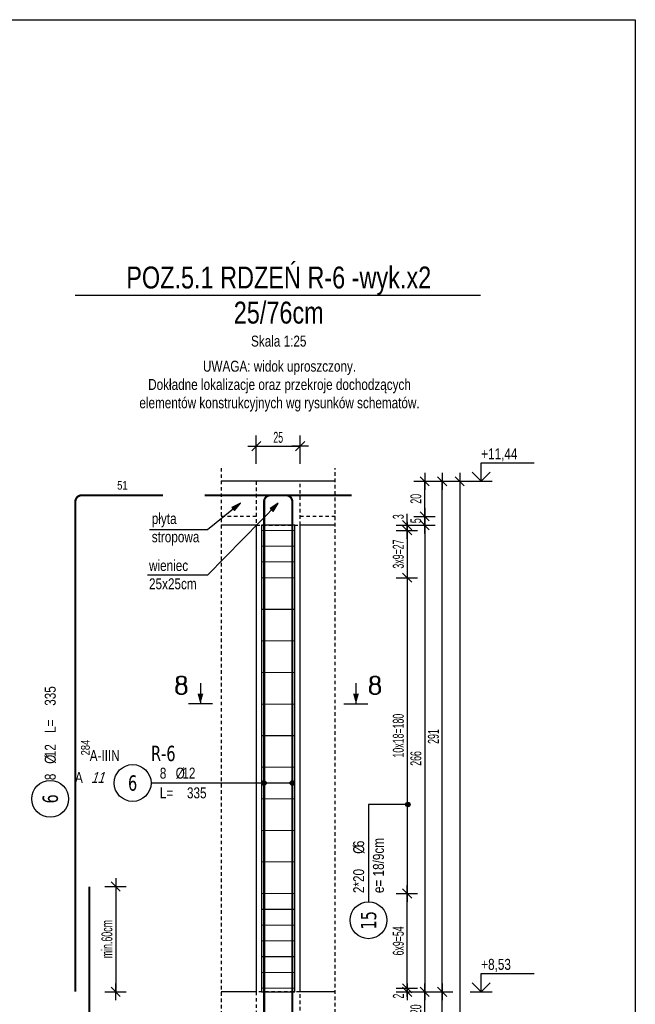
# Model space of a CAD drawing. Header units: millimetres. Extents: x 11988 to 14650, y -1596 to 604.
# Tile 35 of 38: x 13638 to 13989, y 43 to 604. Entities that reach past the tile are written whole.
import ezdxf
from ezdxf.enums import TextEntityAlignment as Align

# ---------------------------------------------------------------- set-up
doc = ezdxf.new("R2010")
doc.units = ezdxf.units.MM
doc.header["$LTSCALE"] = 10
doc.linetypes.add('MP', pattern=[0.36, 0.2, -0.16])
for name, color, linetype in [('BA_txg', 3, 'Continuous'), ('BA_wic', 1, 'Continuous'), ('BA_wis', 2, 'Continuous'), ('BA_wym', 1, 'Continuous'), ('BZ_kot', 7, 'Continuous'), ('BZ_odn', 1, 'Continuous'), ('BZ_opi1', 7, 'Continuous'), ('BZ_opi2', 4, 'Continuous'), ('BZ_opi3', 30, 'Continuous'), ('BZ_opi4', 53, 'Continuous'), ('BZ_P_roz', 11, 'Continuous'), ('BZ_P_wid', 3, 'Continuous'), ('BZ_P_wyc', 134, 'Continuous'), ('BZ_sym', 7, 'Continuous'), ('BZ_txg', 3, 'Continuous'), ('BZ_txs', 2, 'Continuous'), ('BZ_wym', 1, 'Continuous')]:
    doc.layers.add(name, color=color, linetype=linetype)
for name, color, linetype, plot in [('BZ_obroz', 137, 'Continuous', False), ('BZ_obw', 230, 'Continuous', False), ('BZ_pom', 6, 'Continuous', False)]:
    doc.layers.add(name, color=color, linetype=linetype, plot=plot)
doc.styles.add('BIKTBG', font='tahoma.ttf', dxfattribs={"width": 0.85})
doc.styles.add('BIKTC', font='bikromsw.shx', dxfattribs={"width": 0.85})
doc.styles.add('BIKTG', font='bikromsw.shx', dxfattribs={"width": 0.85})
doc.styles.add('BIKTS', font='bikromsw.shx', dxfattribs={"width": 0.8})
doc.styles.add('BIKWYM', font='bikromsw.shx', dxfattribs={"width": 0.6})
doc.styles.add('ROMANC', font='ROMANC.SHX')
doc.dimstyles.new('BA_KR_25_cm', dxfattribs={"dimscale": 0.25, "dimtxt": 25, "dimasz": 1.666667, "dimexe": 24, "dimexo": 0, "dimgap": 0, "dimtad": 0, "dimdec": 1, "dimrnd": 0.5, "dimzin": 9, "dimdsep": 46, "dimtxsty": 'BIKWYM', "dimblk": 'WYM-KR', "dimcen": 0, "dimdle": 20, "dimclrd": 256, "dimclre": 256, "dimclrt": 2, "dimadec": 0, "dimazin": 0, "dimtfac": 0.033333, "dimtdec": 1, "dimtmove": 0, "dimatfit": 3, "dimldrblk": 'WYM-KR', "dimfxl": 25, "dimfxlon": 1, "dimtvp": 0.8, "dimtolj": 1, "dimarcsym": 0})
doc.dimstyles.new('BZ_KP_25_cm', dxfattribs={"dimscale": 0.25, "dimtxt": 25, "dimasz": 1.666667, "dimexe": 24, "dimexo": 0, "dimgap": 0, "dimtad": 0, "dimdec": 1, "dimrnd": 0.5, "dimzin": 9, "dimdsep": 46, "dimtxsty": 'BIKWYM', "dimblk": 'WYM-KR', "dimblk1": 'WYM-KP', "dimblk2": 'WYM-KP', "dimsah": 1, "dimcen": 0, "dimdle": 20, "dimclrd": 256, "dimclre": 256, "dimclrt": 7, "dimadec": 0, "dimazin": 0, "dimtfac": 0.033333, "dimtdec": 1, "dimtmove": 0, "dimatfit": 3, "dimldrblk": 'WYM-KP', "dimfxl": 1, "dimtvp": 0.8, "dimtolj": 1, "dimarcsym": 0})
doc.dimstyles.new('BZ_KR_25_cm', dxfattribs={"dimscale": 0.25, "dimtxt": 25, "dimasz": 1.666667, "dimexe": 24, "dimexo": 0, "dimgap": 0, "dimtad": 0, "dimdec": 1, "dimrnd": 0.5, "dimzin": 9, "dimdsep": 46, "dimtxsty": 'BIKWYM', "dimblk": 'WYM-KR', "dimcen": 0, "dimdle": 20, "dimclrd": 256, "dimclre": 256, "dimclrt": 2, "dimadec": 0, "dimazin": 0, "dimtfac": 0.033333, "dimtdec": 1, "dimtmove": 0, "dimatfit": 3, "dimldrblk": 'WYM-KR', "dimfxl": 25, "dimfxlon": 1, "dimtvp": 0.8, "dimtolj": 1, "dimarcsym": 0})
doc.dimstyles.new('BZ_ST_25_cm', dxfattribs={"dimscale": 0.25, "dimtxt": 25, "dimasz": 1.666667, "dimexe": 24, "dimexo": 0, "dimgap": 0, "dimtad": 0, "dimdec": 1, "dimrnd": 0.5, "dimdsep": 46, "dimtxsty": 'BIKWYM', "dimblk": 'WYM-ST', "dimcen": 0, "dimdle": 20, "dimclrd": 256, "dimclre": 256, "dimclrt": 7, "dimadec": 0, "dimazin": 0, "dimtfac": 0.033333, "dimtdec": 1, "dimtix": 1, "dimtmove": 2, "dimatfit": 3, "dimldrblk": 'WYM-ST', "dimfxl": 1, "dimtvp": 0.8, "dimtolj": 1, "dimtzin": 0, "dimarcsym": 0})

# ---------------------------------------------------------------- blocks, each defined once
blk = doc.blocks.new('eoprz')
blk = doc.blocks.new('ST2')
blk.add_line((13.77, 0), (0, 0))
blk.add_solid([(6.84, -1.95), (6.84, 1.95), (0, 0)])
blk = doc.blocks.new('eprzh')
blk.add_line((-47.9, 0), (47.9, 0))
at = {"xscale": 6, "yscale": 6, "zscale": 6, "rotation": 90}
blk.add_blockref('ST2', (0, 0), dxfattribs=at)
at = {"style": 'ROMANC'}
blk.add_attdef('PRZ', text='', height=70, dxfattribs=at).set_placement((76, 39.4), align=Align.CENTER)
blk = doc.blocks.new('WYM-ST')
blk.add_hatch(color=256).paths.add_polyline_path([(-13, 2.9), (0, 0), (-13, -2.9)])
blk.add_lwpolyline([(0, 0), (-13, 2.9), (-13, -2.9), (0, 0)])
blk = doc.blocks.new('WYM-KP')
blk.add_hatch(color=256).paths.add_polyline_path([(3, 0, 1), (-3, 0, 1)])
blk.add_circle((0, 0), 3)
blk = doc.blocks.new('WYM-KR')
at = {"linetype": 'ByBlock'}
blk.add_line((11.52, 0), (-11.52, 0), dxfattribs=at)
at = {"color": 7, "linetype": 'ByBlock'}
blk.add_line((6.24, 6.24), (-6.24, -6.24), dxfattribs=at)
blk = doc.blocks.new('bik_BlkOpPret', base_point=(608.5, -87.83))
at = {"layer": 'BZ_opi1', "style": 'BIKTS', "width": 0.8}
for tag, p in [('SZTUK', (567.31, -85.33)), ('PRZEDR_FI', (581.12, -85.33)), ('PRZEKROJ', (584.93, -85.33)), ('PRZEDR_L', (567.31, -96.58)), ('DLUGOSC', (582.78, -96.58)), ('UWAGA', (567.31, -105.33))]:
    blk.add_attdef(tag, p, '', height=6.25, dxfattribs=at)
at = {"layer": 'BZ_opi2', "style": 'BIKTBG', "width": 0.8}
blk.add_attdef('NUMER', text='', height=8.75, dxfattribs=at).set_placement((551.81, -87.83), align=Align.MIDDLE_CENTER)
at = {"layer": 'BZ_pom', "width": 0.8}
for tag, p, height, style in [('POZYCJA', (562.31, -75.33), 8.75, 'BIKTBG'), ('GATUNEK', (526.97, -75.33), 6.25, 'BIKTS'), ('METODA_L', (520.17, -87.83), 6.25, 'BIKTS'), ('EURO_KOD', (529.45, -87.83), 6.25, 'BIKTS')]:
    blk.add_attdef(tag, p, '', height=height, dxfattribs=dict(at, style=style))
at = {"layer": 'BZ_wym', "width": 0.8}
for tag, p, height, style, flags in [('PRZEDR_NR', (567.31, -114.71), 8.75, 'BIKTBG', 1), ('PRZEDR_SZT', (567.31, -124.08), 6.25, 'BIKTS', 1), ('TYP_PRETA', (567.31, -133.46), 6.25, 'BIKTS', 3), ('EURO_KOD_SEGMENTY', (580.88, -142.83), 6.25, 'BIKTS', 3), ('HAK_1', (567.31, -152.21), 6.25, 'BIKTS', 3), ('HAK_2', (567.31, -161.58), 6.25, 'BIKTS', 3), ('ID', (567.31, -170.96), 6.25, 'BIKTS', 3), ('ID_C', (567.31, -180.33), 6.25, 'BIKTS', 3), ('b_atr_0', (567.31, -189.71), 6.25, 'BIKTS', 3)]:
    blk.add_attdef(tag, p, '', height=height, dxfattribs=dict(at, style=style, flags=flags))
blk = doc.blocks.new('bik_BlkOpPretW', base_point=(917.65, 307.46))
at = {"layer": 'BZ_opi2', "style": 'BIKTBG', "width": 0.8}
blk.add_attdef('NUMER', text='', height=8.75, dxfattribs=at).set_placement((933.15, 307.46), align=Align.MIDDLE_CENTER)
at = {"layer": 'BZ_opi4', "style": 'BIKTS', "width": 0.8}
for tag, p in [('SZTUK', (943.38, 304.33)), ('PRZEDR_FI', (952.43, 304.33)), ('PRZEKROJ', (956.24, 304.33)), ('PRZEDR_L', (970.04, 304.33)), ('DLUGOSC', (985.52, 304.33))]:
    blk.add_attdef(tag, p, '', height=6.25, dxfattribs=at)
at = {"layer": 'BZ_pom', "width": 0.8}
for tag, p, height, style, flags in [('POZYCJA', (943.38, 294.96), 8.75, 'BIKTBG', 3), ('GATUNEK', (943.38, 285.58), 6.25, 'BIKTS', 1), ('METODA_L', (943.38, 266.83), 6.25, 'BIKTS', 3)]:
    blk.add_attdef(tag, p, '', height=height, dxfattribs=dict(at, style=style, flags=flags))
at = {"layer": 'BZ_wym', "width": 0.8}
for tag, p, height, style, flags in [('UWAGA', (943.38, 276.21), 6.25, 'BIKTS', 1), ('TYP_PRETA', (943.38, 257.46), 6.25, 'BIKTS', 3), ('PRZEDR_NR', (943.38, 248.08), 8.75, 'BIKTBG', 1), ('PRZEDR_SZT', (943.38, 238.71), 6.25, 'BIKTS', 1), ('EURO_KOD', (943.38, 229.33), 6.25, 'BIKTS', 3), ('EURO_KOD_SEGMENTY', (956.95, 229.33), 6.25, 'BIKTS', 3), ('HAK_1', (943.38, 219.96), 6.25, 'BIKTS', 3), ('HAK_2', (943.38, 210.58), 6.25, 'BIKTS', 3), ('ID', (943.38, 201.21), 6.25, 'BIKTS', 3), ('ID_C', (943.38, 191.83), 6.25, 'BIKTS', 3), ('b_atr_0', (943.38, 182.46), 6.25, 'BIKTS', 3)]:
    blk.add_attdef(tag, p, '', height=height, dxfattribs=dict(at, style=style, flags=flags))
blk = doc.blocks.new('*D333')
at = {"layer": 'BA_wym', "lineweight": -2}
for p, q in [((13686.62, 109.66), (13698.87, 109.66)), ((13692.87, 109.24), (13692.87, 50.08)), ((13686.62, 49.66), (13698.87, 49.66))]:
    blk.add_line(p, q, dxfattribs=at)
at = {"layer": 'Defpoints', "color": 0}
for p in [(13677.87, 109.66), (13669.87, 49.66), (13692.87, 49.66)]:
    blk.add_point(p, dxfattribs=at)
at = {"layer": 'BA_wym', "lineweight": -2, "xscale": 0.4166666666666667, "yscale": 0.4166666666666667, "zscale": 0.4166666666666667}
for p, rotation in [((13692.87, 109.66), 90), ((13692.87, 49.66), 270)]:
    blk.add_blockref('WYM-KR', p, dxfattribs=dict(at, rotation=rotation))
at = {"layer": 'BA_wym', "color": 2, "insert": (13687.87, 79.66), "char_height": 6.25, "attachment_point": 5, "rotation": 90, "style": 'BIKWYM'}
blk.add_mtext('\\A1;min.60cm', dxfattribs=at)
blk = doc.blocks.new('*D353')
at = {"layer": 'BA_wym', "lineweight": -2}
for p, q in [((13852.75, 51.66), (13865, 51.66)), ((13859, 52.08), (13859, 52.49)), ((13859, 51.66), (13859, 49.66)), ((13852.75, 49.66), (13865, 49.66)), ((13859, 49.24), (13859, 45.49))]:
    blk.add_line(p, q, dxfattribs=at)
at = {"layer": 'Defpoints', "color": 0}
for p in [(13795, 51.66), (13818, 49.66), (13859, 49.66)]:
    blk.add_point(p, dxfattribs=at)
at = {"layer": 'BA_wym', "lineweight": -2, "xscale": 0.4166666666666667, "yscale": 0.4166666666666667, "zscale": 0.4166666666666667}
for p, rotation in [((13859, 51.66), 270), ((13859, 49.66), 90)]:
    blk.add_blockref('WYM-KR', p, dxfattribs=dict(at, rotation=rotation))
at = {"layer": 'BA_wym', "color": 2, "insert": (13854, 47.16), "char_height": 6.25, "attachment_point": 5, "rotation": 90, "style": 'BIKWYM'}
blk.add_mtext('\\A1;2', dxfattribs=at)
blk = doc.blocks.new('*D354')
at = {"layer": 'BA_wym', "lineweight": -2}
for p, q in [((13852.75, 105.66), (13865, 105.66)), ((13859, 52.08), (13859, 105.24)), ((13852.75, 51.66), (13865, 51.66))]:
    blk.add_line(p, q, dxfattribs=at)
at = {"layer": 'Defpoints', "color": 0}
for p in [(13795, 105.66), (13859, 105.66), (13795, 51.66)]:
    blk.add_point(p, dxfattribs=at)
at = {"layer": 'BA_wym', "lineweight": -2, "xscale": 0.4166666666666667, "yscale": 0.4166666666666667, "zscale": 0.4166666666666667}
for p, rotation in [((13859, 105.66), 90), ((13859, 51.66), 270)]:
    blk.add_blockref('WYM-KR', p, dxfattribs=dict(at, rotation=rotation))
at = {"layer": 'BA_wym', "color": 2, "insert": (13854, 78.66), "char_height": 6.25, "attachment_point": 5, "rotation": 90, "style": 'BIKWYM'}
blk.add_mtext('\\A1;6x9=54', dxfattribs=at)
blk = doc.blocks.new('*D355')
at = {"layer": 'BA_wym', "lineweight": -2}
for p, q in [((13852.75, 285.66), (13865, 285.66)), ((13859, 285.24), (13859, 106.08)), ((13852.75, 105.66), (13865, 105.66))]:
    blk.add_line(p, q, dxfattribs=at)
at = {"layer": 'Defpoints', "color": 0}
for p in [(13795, 285.66), (13795, 105.66), (13859, 105.66)]:
    blk.add_point(p, dxfattribs=at)
at = {"layer": 'BA_wym', "lineweight": -2, "xscale": 0.4166666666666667, "yscale": 0.4166666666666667, "zscale": 0.4166666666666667}
for p, rotation in [((13859, 285.66), 90), ((13859, 105.66), 270)]:
    blk.add_blockref('WYM-KR', p, dxfattribs=dict(at, rotation=rotation))
at = {"layer": 'BA_wym', "color": 2, "insert": (13854, 195.66), "char_height": 6.25, "attachment_point": 5, "rotation": 90, "style": 'BIKWYM'}
blk.add_mtext('\\A1;10x18=180', dxfattribs=at)
blk = doc.blocks.new('*D356')
at = {"layer": 'BA_wym', "lineweight": -2}
for p, q in [((13852.75, 312.66), (13865, 312.66)), ((13859, 313.08), (13859, 313.49)), ((13859, 312.66), (13859, 285.66)), ((13852.75, 285.66), (13865, 285.66)), ((13859, 285.24), (13859, 284.83))]:
    blk.add_line(p, q, dxfattribs=at)
at = {"layer": 'Defpoints', "color": 0}
for p in [(13795, 312.66), (13795, 285.66), (13859, 285.66)]:
    blk.add_point(p, dxfattribs=at)
at = {"layer": 'BA_wym', "lineweight": -2, "xscale": 0.4166666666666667, "yscale": 0.4166666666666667, "zscale": 0.4166666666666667}
for p, rotation in [((13859, 312.66), 270), ((13859, 285.66), 90)]:
    blk.add_blockref('WYM-KR', p, dxfattribs=dict(at, rotation=rotation))
at = {"layer": 'BA_wym', "color": 2, "insert": (13854, 299.16), "char_height": 6.25, "attachment_point": 5, "rotation": 90, "style": 'BIKWYM'}
blk.add_mtext('\\A1;3x9=27', dxfattribs=at)
blk = doc.blocks.new('*D357')
at = {"layer": 'BA_wym', "lineweight": -2}
for p, q in [((13859, 316.08), (13859, 322.13)), ((13852.75, 315.66), (13865, 315.66)), ((13859, 312.66), (13859, 315.66)), ((13852.75, 312.66), (13865, 312.66)), ((13859, 312.24), (13859, 311.83))]:
    blk.add_line(p, q, dxfattribs=at)
at = {"layer": 'Defpoints', "color": 0}
for p in [(13818, 315.66), (13859, 315.66), (13795, 312.66)]:
    blk.add_point(p, dxfattribs=at)
at = {"layer": 'BA_wym', "lineweight": -2, "xscale": 0.4166666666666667, "yscale": 0.4166666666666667, "zscale": 0.4166666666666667}
for p, rotation in [((13859, 315.66), 270), ((13859, 312.66), 90)]:
    blk.add_blockref('WYM-KR', p, dxfattribs=dict(at, rotation=rotation))
at = {"layer": 'BA_wym', "color": 2, "insert": (13854, 320.46), "char_height": 6.25, "attachment_point": 5, "rotation": 90, "style": 'BIKWYM'}
blk.add_mtext('\\A1;3', dxfattribs=at)
blk = doc.blocks.new('*D369')
at = {"layer": 'BA_wym', "lineweight": -2}
for p, q in [((13862.75, 49.66), (13875, 49.66)), ((13869, 30.08), (13869, 49.24)), ((13862.75, 29.66), (13875, 29.66))]:
    blk.add_line(p, q, dxfattribs=at)
at = {"layer": 'Defpoints', "color": 0}
for p in [(13818, 49.66), (13869, 49.66), (13818, 29.66)]:
    blk.add_point(p, dxfattribs=at)
at = {"layer": 'BA_wym', "lineweight": -2, "xscale": 0.4166666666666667, "yscale": 0.4166666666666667, "zscale": 0.4166666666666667}
for p, rotation in [((13869, 49.66), 90), ((13869, 29.66), 270)]:
    blk.add_blockref('WYM-KR', p, dxfattribs=dict(at, rotation=rotation))
at = {"layer": 'BA_wym', "color": 2, "insert": (13864, 39.66), "char_height": 6.25, "attachment_point": 5, "rotation": 90, "style": 'BIKWYM'}
blk.add_mtext('\\A1;20', dxfattribs=at)
blk = doc.blocks.new('*D370')
at = {"layer": 'BA_wym', "lineweight": -2}
for p, q in [((13862.75, 315.66), (13875, 315.66)), ((13869, 315.24), (13869, 50.08)), ((13862.75, 49.66), (13875, 49.66))]:
    blk.add_line(p, q, dxfattribs=at)
at = {"layer": 'Defpoints', "color": 0}
for p in [(13818, 315.66), (13818, 49.66), (13869, 49.66)]:
    blk.add_point(p, dxfattribs=at)
at = {"layer": 'BA_wym', "lineweight": -2, "xscale": 0.4166666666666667, "yscale": 0.4166666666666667, "zscale": 0.4166666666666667}
for p, rotation in [((13869, 315.66), 90), ((13869, 49.66), 270)]:
    blk.add_blockref('WYM-KR', p, dxfattribs=dict(at, rotation=rotation))
at = {"layer": 'BA_wym', "color": 2, "insert": (13864, 182.66), "char_height": 6.25, "attachment_point": 5, "rotation": 90, "style": 'BIKWYM'}
blk.add_mtext('\\A1;266', dxfattribs=at)
blk = doc.blocks.new('*D371')
at = {"layer": 'BA_wym', "lineweight": -2}
for p, q in [((13862.75, 320.66), (13875, 320.66)), ((13869, 320.24), (13869, 316.08)), ((13862.75, 315.66), (13875, 315.66))]:
    blk.add_line(p, q, dxfattribs=at)
at = {"layer": 'Defpoints', "color": 0}
for p in [(13818, 320.66), (13818, 315.66), (13869, 315.66)]:
    blk.add_point(p, dxfattribs=at)
at = {"layer": 'BA_wym', "lineweight": -2, "xscale": 0.4166666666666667, "yscale": 0.4166666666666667, "zscale": 0.4166666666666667}
for p, rotation in [((13869, 320.66), 90), ((13869, 315.66), 270)]:
    blk.add_blockref('WYM-KR', p, dxfattribs=dict(at, rotation=rotation))
at = {"layer": 'BA_wym', "color": 2, "insert": (13864, 318.16), "char_height": 6.25, "attachment_point": 5, "rotation": 90, "style": 'BIKWYM'}
blk.add_mtext('\\A1;5', dxfattribs=at)
blk = doc.blocks.new('*D372')
at = {"layer": 'BA_wym', "lineweight": -2}
for p, q in [((13862.75, 340.66), (13875, 340.66)), ((13869, 321.08), (13869, 340.24)), ((13862.75, 320.66), (13875, 320.66))]:
    blk.add_line(p, q, dxfattribs=at)
at = {"layer": 'Defpoints', "color": 0}
for p in [(13818, 340.66), (13869, 340.66), (13818, 320.66)]:
    blk.add_point(p, dxfattribs=at)
at = {"layer": 'BA_wym', "lineweight": -2, "xscale": 0.4166666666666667, "yscale": 0.4166666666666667, "zscale": 0.4166666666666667}
for p, rotation in [((13869, 340.66), 90), ((13869, 320.66), 270)]:
    blk.add_blockref('WYM-KR', p, dxfattribs=dict(at, rotation=rotation))
at = {"layer": 'BA_wym', "color": 2, "insert": (13864, 330.66), "char_height": 6.25, "attachment_point": 5, "rotation": 90, "style": 'BIKWYM'}
blk.add_mtext('\\A1;20', dxfattribs=at)
blk = doc.blocks.new('*D377')
at = {"layer": 'BA_wym', "lineweight": -2}
for p, q in [((13872.75, 49.66), (13885, 49.66)), ((13879, -238.92), (13879, 49.24)), ((13872.75, -239.34), (13885, -239.34))]:
    blk.add_line(p, q, dxfattribs=at)
at = {"layer": 'Defpoints', "color": 0}
for p in [(13818, 49.66), (13879, 49.66), (13818, -239.34)]:
    blk.add_point(p, dxfattribs=at)
at = {"layer": 'BA_wym', "lineweight": -2, "xscale": 0.4166666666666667, "yscale": 0.4166666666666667, "zscale": 0.4166666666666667}
for p, rotation in [((13879, 49.66), 90), ((13879, -239.34), 270)]:
    blk.add_blockref('WYM-KR', p, dxfattribs=dict(at, rotation=rotation))
at = {"layer": 'BA_wym', "color": 2, "insert": (13874, -94.84), "char_height": 6.25, "attachment_point": 5, "rotation": 90, "style": 'BIKWYM'}
blk.add_mtext('\\A1;289', dxfattribs=at)
blk = doc.blocks.new('*D378')
at = {"layer": 'BA_wym', "lineweight": -2}
for p, q in [((13872.75, 340.66), (13885, 340.66)), ((13879, 50.08), (13879, 340.24)), ((13872.75, 49.66), (13885, 49.66))]:
    blk.add_line(p, q, dxfattribs=at)
at = {"layer": 'Defpoints', "color": 0}
for p in [(13818, 340.66), (13879, 340.66), (13818, 49.66)]:
    blk.add_point(p, dxfattribs=at)
at = {"layer": 'BA_wym', "lineweight": -2, "xscale": 0.4166666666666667, "yscale": 0.4166666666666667, "zscale": 0.4166666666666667}
for p, rotation in [((13879, 340.66), 90), ((13879, 49.66), 270)]:
    blk.add_blockref('WYM-KR', p, dxfattribs=dict(at, rotation=rotation))
at = {"layer": 'BA_wym', "color": 2, "insert": (13874, 195.16), "char_height": 6.25, "attachment_point": 5, "rotation": 90, "style": 'BIKWYM'}
blk.add_mtext('\\A1;291', dxfattribs=at)
blk = doc.blocks.new('*D379')
at = {"layer": 'BA_wym', "lineweight": -2}
for p, q in [((13882.75, 340.66), (13895, 340.66)), ((13889, 340.24), (13889, -947.92)), ((13882.75, -948.34), (13895, -948.34))]:
    blk.add_line(p, q, dxfattribs=at)
at = {"layer": 'Defpoints', "color": 0}
for p in [(13818, 340.66), (13818, -948.34), (13889, -948.34)]:
    blk.add_point(p, dxfattribs=at)
at = {"layer": 'BA_wym', "lineweight": -2, "xscale": 0.4166666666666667, "yscale": 0.4166666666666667, "zscale": 0.4166666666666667}
for p, rotation in [((13889, 340.66), 90), ((13889, -948.34), 270)]:
    blk.add_blockref('WYM-KR', p, dxfattribs=dict(at, rotation=rotation))
at = {"layer": 'BA_wym', "color": 2, "insert": (13884, -303.84), "char_height": 6.25, "attachment_point": 5, "rotation": 90, "style": 'BIKWYM'}
blk.add_mtext('\\A1;1289', dxfattribs=at)
blk = doc.blocks.new('*U29')
for p, q in [((0, 4.17), (12.08, 4.17)), ((0, 0), (0, 4.17))]:
    blk.add_line(p, q)
at = {"color": 1}
blk.add_line((-2.5, 0), (2.5, 0), dxfattribs=at)
blk.add_lwpolyline([(-2.06, 2.06), (0, 0), (2.06, 2.06)])
at = {"style": 'BIKTS', "width": 0.8}
blk.add_attdef('POZIOM', text='', height=2.5, dxfattribs=at).set_placement((0, 6.25), align=Align.MIDDLE_LEFT)
blk = doc.blocks.new('*D380')
at = {"layer": 'BZ_wym', "lineweight": -2}
for p, q in [((13773, 350.66), (13773, 366.66)), ((13798, 350.66), (13798, 366.66)), ((13773.41, 360.66), (13797.58, 360.66))]:
    blk.add_line(p, q, dxfattribs=at)
at = {"layer": 'Defpoints', "color": 0}
for p in [(13798, 360.66), (13773, 340.66), (13798, 340.66)]:
    blk.add_point(p, dxfattribs=at)
at = {"layer": 'BZ_wym', "lineweight": -2, "xscale": 0.4166666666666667, "yscale": 0.4166666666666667, "zscale": 0.4166666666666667, "rotation": 180}
blk.add_blockref('WYM-KR', (13773, 360.66), dxfattribs=at)
at = {"layer": 'BZ_wym', "lineweight": -2, "xscale": 0.4166666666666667, "yscale": 0.4166666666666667, "zscale": 0.4166666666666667}
blk.add_blockref('WYM-KR', (13798, 360.66), dxfattribs=at)
at = {"layer": 'BZ_wym', "color": 2, "insert": (13785.5, 365.66), "char_height": 6.25, "attachment_point": 5, "style": 'BIKWYM'}
blk.add_mtext('\\A1;25', dxfattribs=at)
blk = doc.blocks.new('bik_BlkOpPretU', base_point=(1570.94, 615.52))
at = {"layer": 'BZ_opi2', "style": 'BIKTBG', "width": 0.8}
blk.add_attdef('NUMER', text='', height=8.75, dxfattribs=at).set_placement((1514.25, 615.52), align=Align.MIDDLE_CENTER)
at = {"layer": 'BZ_opi4', "style": 'BIKTS', "width": 0.8}
for tag, p in [('SZTUK', (1529.75, 618.02)), ('PRZEDR_FI', (1538.8, 618.02)), ('PRZEKROJ', (1542.61, 618.02)), ('PRZEDR_L', (1529.75, 606.77)), ('DLUGOSC', (1545.23, 606.77)), ('UWAGA', (1529.75, 598.02))]:
    blk.add_attdef(tag, p, '', height=6.25, dxfattribs=at)
at = {"layer": 'BZ_pom', "width": 0.8}
for tag, p, height, style in [('GATUNEK', (1483.8, 628.02), 6.25, 'BIKTS'), ('POZYCJA', (1524.75, 628.02), 8.75, 'BIKTBG'), ('METODA_L', (1489.99, 615.52), 6.25, 'BIKTS')]:
    blk.add_attdef(tag, p, '', height=height, dxfattribs=dict(at, style=style))
at = {"layer": 'BZ_wym', "width": 0.8}
for tag, p, height, style, flags in [('PRZEDR_NR', (1529.75, 588.65), 8.75, 'BIKTBG', 1), ('PRZEDR_SZT', (1529.75, 579.27), 6.25, 'BIKTS', 1), ('TYP_PRETA', (1529.75, 569.9), 6.25, 'BIKTS', 3), ('EURO_KOD', (1529.75, 560.52), 6.25, 'BIKTS', 3), ('EURO_KOD_SEGMENTY', (1544.75, 560.52), 6.25, 'BIKTS', 3), ('HAK_1', (1529.75, 551.15), 6.25, 'BIKTS', 3), ('HAK_2', (1529.75, 541.77), 6.25, 'BIKTS', 3), ('ID', (1529.75, 532.4), 6.25, 'BIKTS', 3), ('ID_C', (1529.75, 523.02), 6.25, 'BIKTS', 3), ('b_atr_0', (1529.75, 513.65), 6.25, 'BIKTS', 3)]:
    blk.add_attdef(tag, p, '', height=height, dxfattribs=dict(at, style=style, flags=flags))

msp = doc.modelspace()

# ---------------------------------------------------------------- linework, layer by layer
at = {"layer": 'BA_wic', "linetype": 'MP'}
for points in [[(13753, 348.16), (13753, -955.84)], [(13818, -955.84), (13818, 348.16)], [(13773, 340.66), (13773, 315.66), (13798, 315.66), (13798, 340.66), (13773, 340.66)], [(13773, 320.66), (13753, 320.66)], [(13818, 320.66), (13798, 320.66)], [(13773, 49.66), (13773, 24.66), (13798, 24.66), (13798, 49.66), (13773, 49.66)]]:
    msp.add_lwpolyline(points, dxfattribs=at)
at = {"layer": 'BA_wis'}
for points in [[(13818, 340.66), (13753, 340.66)], [(13773, 315.66), (13753, 315.66)], [(13773, 315.66), (13773, 49.66)], [(13798, 49.66), (13798, 315.66)], [(13818, 315.66), (13798, 315.66)], [(13773, 49.66), (13753, 49.66)], [(13818, 49.66), (13798, 49.66)]]:
    msp.add_lwpolyline(points, dxfattribs=at)
at = {"layer": 'BZ_obroz'}
msp.add_lwpolyline([(13776, 49.66), (13795, 49.66), (13794.99, 315.66), (13776, 315.66)], close=True, dxfattribs=at)
at = {"layer": 'BZ_obw'}
msp.add_lwpolyline([(11988.13, 603.77), (13989.08, 603.77), (13989.08, -982.33), (11988.13, -982.33)], close=True, dxfattribs=at)
at = {"layer": 'BZ_odn'}
msp.add_circle((13702.5, 168.66), 10.5, dxfattribs=at)
at = {"layer": 'BZ_odn', "color": 252}
for centre in [(13655.53, 159.61), (13837, 90.41)]:
    msp.add_circle(centre, 10.5, dxfattribs=at)
at = {"layer": 'BZ_P_roz', "const_width": 0.6}
for points in [[(13776, 312.66), (13795, 312.66)], [(13776, 303.66), (13795, 303.66)], [(13776, 294.66), (13795, 294.66)], [(13776, 285.66), (13795, 285.66)], [(13776, 267.66), (13795, 267.66)], [(13776, 249.66), (13795, 249.66)], [(13776, 231.66), (13795, 231.66)], [(13776, 213.66), (13795, 213.66)], [(13776, 195.66), (13795, 195.66)], [(13776, 177.66), (13795, 177.66)], [(13776, 159.66), (13795, 159.66)], [(13776, 141.66), (13795, 141.66)], [(13776, 123.66), (13795, 123.66)], [(13776, 105.66), (13795, 105.66)], [(13776, 96.66), (13795, 96.66)], [(13776, 87.66), (13795, 87.66)], [(13776, 78.66), (13795, 78.66)], [(13776, 69.66), (13795, 69.66)], [(13776, 60.66), (13795, 60.66)], [(13776, 51.66), (13795, 51.66)]]:
    msp.add_lwpolyline(points, dxfattribs=at)
at = {"layer": 'BZ_P_wid', "const_width": 1.2}
for points in [[(13743.53, 332.66), (13789.93, 332.66, -0.414214), (13793.53, 329.06), (13793.53, 49.66)], [(13827.46, 332.66), (13781.06, 332.66, 0.414214), (13777.46, 329.06), (13777.46, 49.66)]]:
    msp.add_lwpolyline(points, format="xyb", dxfattribs=at)
for points in [[(13777.46, 109.66), (13777.46, -239.34)], [(13793.53, 109.66), (13793.53, -239.34)]]:
    msp.add_lwpolyline(points, dxfattribs=at)
at = {"layer": 'BZ_P_wyc', "linetype": 'Continuous', "const_width": 1.2}
msp.add_lwpolyline([(13719.87, 332.66), (13673.47, 332.66, 0.414214), (13669.87, 329.06), (13669.87, 49.66)], format="xyb", dxfattribs=at)
msp.add_lwpolyline([(13677.87, 109.66), (13677.87, -239.34)], dxfattribs=at)
at = {"layer": 'BZ_txg'}
msp.add_lwpolyline([(13669.76, 446.8), (13900.86, 446.8)], dxfattribs=at)

# ---------------------------------------------------------------- block references
ref = msp.add_blockref('bik_BlkOpPretW', (13655.53, 144.11), dxfattribs=dict(rotation=90))
ref.add_attrib('NUMER', '6', dxfattribs={"layer": 'BZ_opi2', "height": 8.75, "rotation": 90, "style": 'BIKTBG', "width": 0.8}).set_placement((13655.53, 159.61), align=Align.MIDDLE_CENTER)
ref.add_attrib('SZTUK', '8', (13658.65, 170.3), dxfattribs={"layer": 'BZ_opi4', "height": 6.25, "rotation": 90, "style": 'BIKTS', "width": 0.8})
ref.add_attrib('PRZEKROJ', '12', (13658.65, 183.39), dxfattribs={"layer": 'BZ_opi4', "height": 6.25, "rotation": 90, "style": 'BIKTS', "width": 0.8})
ref.add_attrib('DLUGOSC', '335', (13658.65, 212.68), dxfattribs={"layer": 'BZ_opi4', "height": 6.25, "rotation": 90, "style": 'BIKTS', "width": 0.8})
ref.add_attrib('PRZEDR_FI', '%%c', (13658.65, 179.58), dxfattribs={"layer": 'BZ_opi4', "height": 6.25, "rotation": 90, "style": 'BIKTS', "width": 0.8})
ref.add_attrib('PRZEDR_L', 'L=', (13658.65, 197.2), dxfattribs={"layer": 'BZ_opi4', "height": 6.25, "rotation": 90, "style": 'BIKTS', "width": 0.8})
ref = msp.add_blockref('bik_BlkOpPret', (13756.8, 168.66))
ref.add_attrib('NUMER', '6', dxfattribs={"layer": 'BZ_opi2', "height": 8.75, "style": 'BIKTBG', "width": 0.8}).set_placement((13702.5, 168.66), align=Align.MIDDLE_CENTER)
ref.add_attrib('POZYCJA', 'R-6', (13713, 181.16), dxfattribs={"layer": 'BZ_pom', "height": 8.75, "style": 'BIKTBG', "width": 0.8})
ref.add_attrib('SZTUK', '8', (13718, 171.16), dxfattribs={"layer": 'BZ_opi1', "height": 6.25, "style": 'BIKTS', "width": 0.8})
ref.add_attrib('GATUNEK', 'A-IIIN', (13678.04, 181.16), dxfattribs={"layer": 'BZ_pom', "height": 6.25, "style": 'BIKTS', "width": 0.8})
ref.add_attrib('PRZEKROJ', '12', (13730.85, 171.16), dxfattribs={"layer": 'BZ_opi1', "height": 6.25, "style": 'BIKTS', "width": 0.8})
ref.add_attrib('DLUGOSC', '335', (13733.47, 159.91), dxfattribs={"layer": 'BZ_opi1', "height": 6.25, "style": 'BIKTS', "width": 0.8})
ref.add_attrib('METODA_L', 'A', (13669.66, 168.66), dxfattribs={"layer": 'BZ_pom', "height": 6.25, "style": 'BIKTS', "width": 0.8})
ref.add_attrib('PRZEDR_FI', '%%c', (13727.04, 171.16), dxfattribs={"layer": 'BZ_opi1', "height": 6.25, "style": 'BIKTS', "width": 0.8})
ref.add_attrib('PRZEDR_L', 'L=', (13718, 159.91), dxfattribs={"layer": 'BZ_opi1', "height": 6.25, "style": 'BIKTS', "width": 0.8})
ref.add_attrib('EURO_KOD', '11', (13678.71, 168.66), dxfattribs={"layer": 'BZ_pom', "height": 6.25, "style": 'BIKTS', "oblique": 18, "width": 0.8})
ref = msp.add_blockref('bik_BlkOpPretU', (13837, 156.39), dxfattribs=dict(rotation=90))
ref.add_attrib('NUMER', '15', dxfattribs={"layer": 'BZ_opi2', "height": 8.75, "rotation": 90, "style": 'BIKTBG', "width": 0.8}).set_placement((13837, 90.41), align=Align.MIDDLE_CENTER)
ref.add_attrib('SZTUK', '2*20', (13834.5, 105.91), dxfattribs={"layer": 'BZ_opi4', "height": 6.25, "rotation": 90, "style": 'BIKTS', "width": 0.8})
ref.add_attrib('PRZEKROJ', '6', (13834.5, 132.1), dxfattribs={"layer": 'BZ_opi4', "height": 6.25, "rotation": 90, "style": 'BIKTS', "width": 0.8})
ref.add_attrib('UWAGA', 'e= 18/9cm', (13845.75, 105.91), dxfattribs={"layer": 'BZ_opi4', "height": 6.25, "rotation": 90, "style": 'BIKTS', "width": 0.8})
ref.add_attrib('PRZEDR_FI', '%%c', (13834.5, 128.29), dxfattribs={"layer": 'BZ_opi4', "height": 6.25, "rotation": 90, "style": 'BIKTS', "width": 0.8})
at = {"layer": 'BA_txg'}
ref = msp.add_blockref('eprzh', (13741.15, 213.74), dxfattribs=dict(at, xscale=-0.142857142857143, yscale=0.1428571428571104, zscale=0.142857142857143))
ref.add_attrib('PRZ', '8', dxfattribs={"layer": '0', "height": 10, "style": 'ROMANC'}).set_placement((13730.29, 219.38), align=Align.CENTER)
at = {"layer": 'BA_txg', "xscale": 0.142857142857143, "yscale": 0.142857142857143, "zscale": 0.142857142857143}
msp.add_blockref('eprzh', (13829.84, 213.74), dxfattribs=at).add_auto_attribs({'PRZ': '8'})
at = {"layer": 'BZ_kot', "xscale": 2.5, "yscale": 2.5, "zscale": 2.5}
for p, values in [((13901.25, 340.66), {'POZIOM': '+11,44'}), ((13901.25, 49.66), {'POZIOM': '+8,53'})]:
    msp.add_blockref('*U29', p, dxfattribs=at).add_auto_attribs(values)
at = {"layer": 'BZ_sym'}
ref = msp.add_blockref('eoprz', (13785.79, 446.8), dxfattribs=dict(at, xscale=0.05, yscale=0.05, zscale=0.05))
ref.add_attrib('Nazwa', 'POZ.5.1 RDZEŃ R-6 -wyk.x2', dxfattribs={"layer": 'BZ_txg', "height": 12.5, "style": 'BIKTG', "width": 0.8}).set_placement((13785.79, 456.8), align=Align.MIDDLE_CENTER)
ref = msp.add_blockref('eoprz', (13785.79, 426.8), dxfattribs=dict(at, xscale=0.05, yscale=0.05, zscale=0.05))
ref.add_attrib('Nazwa', '25/76cm', dxfattribs={"layer": 'BZ_txg', "height": 12.5, "style": 'BIKTG', "width": 0.8}).set_placement((13785.79, 436.8), align=Align.MIDDLE_CENTER)
ref.add_attrib('Skala', 'Skala 1:25', dxfattribs={"layer": 'BZ_txs', "height": 6.25, "style": 'BIKTS', "width": 0.8}).set_placement((13785.79, 420.55), align=Align.MIDDLE_CENTER)

# ---------------------------------------------------------------- texts
at = {"layer": 'BZ_opi3', "style": 'BIKTC', "width": 0.8}
for s, rotation, p in [('51', 359.9998, (13696.67, 338.36)), ('284', 90.0002, (13675.57, 188.86))]:
    msp.add_text(s, height=5, rotation=rotation, dxfattribs=at).set_placement(p, align=Align.MIDDLE_CENTER)
at = {"layer": 'BZ_txs', "char_height": 6.25, "attachment_point": 1, "style": 'BIKTS'}
for s, insert, width in [('\\pxqc;{\\Fbikromsw.shx|c1;UWAGA: widok uproszczony. \\PDokładne lokalizacje oraz przekroje dochodzących\\Pelementów konstrukcyjnych wg rysunków schematów.}', (13663.32, 409.37), 245.8549), ('płyta\\Pstropowa', (13713.42, 322.54), 113.0116), ('wieniec\\P25x25cm', (13711.86, 295.76), 113.0116)]:
    msp.add_mtext(s, dxfattribs=dict(at, insert=insert, width=width))

# ---------------------------------------------------------------- dimensions: what is measured, and where the dimension line sits
at = {"layer": 'BA_wym'}
for base, p1, p2, override, picture, middle in [((13869, 340.66), (13818, 320.66), (13818, 340.66), {"dimatfit": 1}, '*D372', (13864, 330.66)), ((13879, 340.66), (13818, 49.66), (13818, 340.66), {"dimrnd": 1, "dimblk": 'WYM-KR', "dimatfit": 1}, '*D378', (13874, 195.16)), ((13889, -948.34), (13818, 340.66), (13818, -948.34), {"dimrnd": 1, "dimblk": 'WYM-KR', "dimatfit": 1}, '*D379', (13884, -303.84)), ((13869, 315.66), (13818, 320.66), (13818, 315.66), {"dimatfit": 1}, '*D371', (13864, 318.16)), ((13869, 49.66), (13818, 315.66), (13818, 49.66), {"dimrnd": 1, "dimblk": 'WYM-KR', "dimatfit": 1}, '*D370', (13864, 182.66)), ((13859, 49.66), (13795, 51.66), (13818, 49.66), {"dimatfit": 1}, '*D353', (13854, 47.16)), ((13869, 49.66), (13818, 29.66), (13818, 49.66), {"dimatfit": 1}, '*D369', (13864, 39.66)), ((13879, 49.66), (13818, -239.34), (13818, 49.66), {"dimrnd": 1, "dimblk": 'WYM-KR', "dimatfit": 1}, '*D377', (13874, -94.84))]:
    dim = msp.add_linear_dim(base=base, p1=p1, p2=p2, angle=90, dimstyle='BA_KR_25_cm', override=override, dxfattribs=at)
    dim.commit()
    dim.dimension.update_dxf_attribs({"geometry": picture, "text_midpoint": middle})
dim = msp.add_linear_dim(base=(13859, 315.66), p1=(13795, 312.66), p2=(13818, 315.66), angle=90, dimstyle='BA_KR_25_cm', override={"dimrnd": 1, "dimatfit": 1}, dxfattribs=at)
dim.commit()
dim.dimension.update_dxf_attribs({"geometry": '*D357', "text_midpoint": (13859, 320.46), "dimtype": 160})
dim = msp.add_linear_dim(base=(13859, 285.66), p1=(13795, 312.66), p2=(13795, 285.66), angle=90, text='3x9=<>', dimstyle='BA_KR_25_cm', override={"dimtxsty": 'BIKWYM', "dimatfit": 1}, dxfattribs=at)
dim.commit()
dim.dimension.update_dxf_attribs({"geometry": '*D356', "text_midpoint": (13859, 299.16), "dimtype": 160})
for base, p1, p2, text, picture, middle in [((13859, 105.66), (13795, 285.66), (13795, 105.66), '10x18=<>', '*D355', (13854, 195.66)), ((13692.87, 49.66), (13677.87, 109.66), (13669.87, 49.66), 'min.60cm', '*D333', (13687.87, 79.66)), ((13859, 105.66), (13795, 51.66), (13795, 105.66), '6x9=<>', '*D354', (13854, 78.66))]:
    dim = msp.add_linear_dim(base=base, p1=p1, p2=p2, angle=90, text=text, dimstyle='BA_KR_25_cm', override={"dimtxsty": 'BIKWYM', "dimatfit": 1}, dxfattribs=at)
    dim.commit()
    dim.dimension.update_dxf_attribs({"geometry": picture, "text_midpoint": middle})
at = {"layer": 'BZ_wym', "color": 5}
dim = msp.add_linear_dim(base=(13798, 360.66), p1=(13773, 340.66), p2=(13798, 340.66), dimstyle='BZ_KR_25_cm', override={"dimatfit": 1, "dimfxl": 40}, dxfattribs=at)
dim.commit()
dim.dimension.update_dxf_attribs({"geometry": '*D380', "text_midpoint": (13785.5, 365.66)})

# ---------------------------------------------------------------- leaders
at = {"layer": 'BZ_odn'}
for points, dimstyle in [([(13785.5, 328.16), (13745.1, 287.19), (13711.07, 287.19)], 'BZ_ST_25_cm'), ([(13763.99, 328.24), (13745.1, 313.05), (13712.21, 313.05)], 'BZ_ST_25_cm'), ([(13777.46, 168.66), (13753, 168.66), (13713, 168.66)], 'BZ_KP_25_cm'), ([(13793.53, 168.66), (13753, 168.66), (13713, 168.66)], 'BZ_KP_25_cm')]:
    msp.add_leader(points, dimstyle=dimstyle, dxfattribs=at)
at = {"layer": 'BZ_odn', "color": 252}
msp.add_leader([(13859.42, 156.39), (13837, 156.39), (13837, 100.91)], dimstyle='BZ_KP_25_cm', override={"dimclrd": 252}, dxfattribs=at)

doc.saveas('drawing.dxf')
